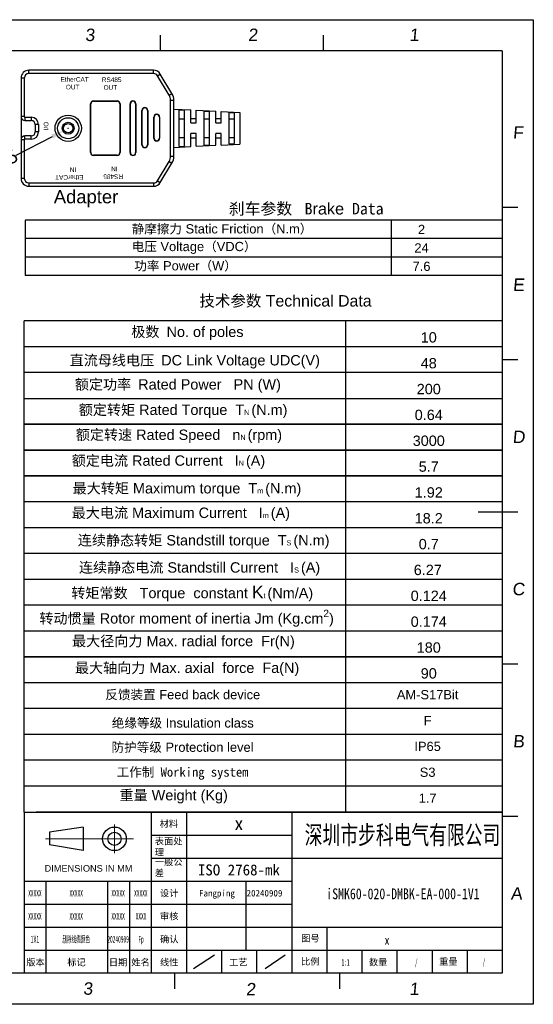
# Model space of a CAD drawing. Header units: millimetres. Extents: x 2798 to 3316, y 1544 to 1917.
# Tile 20 of 20: x 3121 to 3316, y 1544 to 1917. Entities that reach past the tile are written whole.
import ezdxf
from ezdxf.enums import TextEntityAlignment as Align

# ---------------------------------------------------------------- set-up
doc = ezdxf.new("R2010")
doc.units = ezdxf.units.MM
doc.linetypes.add('CENTER', pattern=[0.6, 0.375, -0.075, 0.075, -0.075])
for name, color, linetype in [('01_SOLID', 7, 'Continuous'), ('dimensoin', 7, 'Continuous'), ('RAHMEN025', 7, 'Continuous'), ('图框', 5, 'Continuous'), ('实线', 2, 'Continuous'), ('标注', 4, 'Continuous')]:
    doc.layers.add(name, color=color, linetype=linetype)
doc.layers.add('CENTER', color=1, linetype='CENTER', lineweight=5)
doc.styles.get("Standard").update_dxf_attribs({"font": 'arial_0.ttf'})
doc.styles.add('style1', font='SimSun.ttf', dxfattribs={"height": 5})
doc.dimstyles.get("Standard").update_dxf_attribs({"dimtxt": 5, "dimasz": 5, "dimexe": 0.18, "dimexo": 0.0625, "dimgap": 0.09, "dimtad": 0, "dimdec": 1, "dimzin": 0, "dimdsep": 46, "dimtxsty": 'Standard', "dimblk2": 'NONE', "dimcen": 0.09, "dimadec": 0, "dimazin": 0, "dimtfac": 1, "dimtdec": 1, "dimtofl": 0, "dimtmove": 0, "dimatfit": 3, "dimfxl": 1, "dimtolj": 1, "dimtzin": 0, "dimarcsym": 0})

# ---------------------------------------------------------------- blocks, each defined once
blk = doc.blocks.new('biaozhuntukuang-08')
for p, q in [((3369.68, -4.99), (3369.68, -41.7)), ((3377.68, -4.99), (3377.68, -41.7)), ((3369.68, -10.24), (3401.68, -10.24)), ((3369.68, -15.48), (3401.68, -15.48)), ((3340.68, -20.73), (3345.68, -20.73)), ((3345.68, -20.73), (3345.68, -41.7)), ((3345.68, -20.73), (3401.68, -20.73)), ((3359.68, -20.73), (3359.68, -41.7)), ((3364.68, -20.73), (3364.68, -41.7)), ((3391.21, -20.73), (3391.21, -36.46)), ((3340.68, -25.97), (3345.68, -25.97)), ((3345.68, -25.97), (3401.68, -25.97)), ((3340.68, -31.21), (3401.68, -31.21)), ((3409.68, -31.21), (3409.68, -41.7)), ((3385.68, -36.46), (3385.68, -41.7)), ((3393.68, -36.46), (3393.68, -41.7)), ((3417.68, -36.46), (3417.68, -41.7)), ((3425.68, -36.46), (3425.68, -41.7)), ((3433.68, -36.46), (3433.68, -41.7)), ((3441.68, -36.46), (3441.68, -41.7))]:
    blk.add_line(p, q)
at = {"layer": 'CENTER'}
for p, q in [((3361.29, -7.84), (3361.29, -14.36)), ((3365.63, -11.1), (3345.56, -11.1))]:
    blk.add_line(p, q, dxfattribs=at)
at = {"layer": '图框'}
for p, q in [((3449.68, 168.32), (3152.68, 168.32)), ((3449.68, 168.32), (3449.68, -41.7)), ((3340.68, -4.99), (3340.68, -41.7)), ((3340.68, -4.99), (3449.68, -4.99)), ((3401.68, -4.99), (3401.68, -41.7)), ((3401.68, -15.48), (3449.68, -15.48)), ((3401.68, -31.21), (3449.68, -31.21)), ((3340.68, -36.46), (3345.68, -36.46)), ((3345.68, -36.46), (3401.68, -36.46)), ((3401.68, -36.46), (3449.68, -36.46)), ((3449.68, -41.7), (3152.68, -41.7))]:
    blk.add_line(p, q, dxfattribs=at)
at = {"layer": '实线'}
for p, q in [((3354.14, -8.41), (3346.51, -9.6)), ((3354.14, -8.41), (3354.14, -13.79)), ((3346.51, -9.6), (3346.51, -12.47)), ((3354.14, -13.79), (3346.51, -12.47))]:
    blk.add_line(p, q, dxfattribs=at)
for radius in [2.69, 1.5]:
    blk.add_circle((3361.29, -11.1), radius, dxfattribs=at)
at = {"layer": '标注', "color": 1}
for p, q in [((3145.61, 175.39), (3456.75, 175.39)), ((3456.75, 175.39), (3456.75, -48.77)), ((3371.72, 171.86), (3371.72, 168.32)), ((3408.85, 171.86), (3408.85, 168.32)), ((3453.22, 132.61), (3449.68, 132.61)), ((3453.22, 97.96), (3449.68, 97.96)), ((3453.22, 63.31), (3444.2, 63.31)), ((3453.22, 28.66), (3449.68, 28.66)), ((3453.22, -5.99), (3449.68, -5.99)), ((3374.96, -41.7), (3374.96, -45.24)), ((3412.55, -41.7), (3412.55, -45.24)), ((3456.75, -48.77), (3145.61, -48.77))]:
    blk.add_line(p, q, dxfattribs=at)
at = {"layer": '标注'}
for p, q in [((3379.28, -40.65), (3384.08, -37.51)), ((3395.66, -40.65), (3400.17, -37.51))]:
    blk.add_line(p, q, dxfattribs=at)
at = {"layer": 'RAHMEN025', "style": 'style1'}
blk.add_text('材料', height=1.5, dxfattribs=at).set_placement((3371.59, -8.44))
at = {"layer": 'RAHMEN025', "char_height": 1.5, "attachment_point": 1, "style": 'style1'}
for s, insert, width in [('表面处理{\\fArial|b0|i0|c0|p34;}', (3370.49, -10.88), 6.2824), ('一般公差', (3370.49, -15.64), 6.2824), ('{\\fArial|b0|i0|c0|p32;DIMENSIONS IN MM}', (3345.36, -17.07), 20.7228)]:
    blk.add_mtext(s, dxfattribs=dict(at, insert=insert, width=width))
at = {"layer": 'RAHMEN025', "style": 'style1', "flags": 4}
for tag, p in [('设计', (3373.77, -23.48)), ('设计人', (3384.66, -23.48)), ('设计日期', (3395.48, -23.48)), ('审核', (3373.77, -28.72)), ('审核人', (3384.66, -28.72)), ('审核日期', (3395.48, -28.72)), ('确认', (3373.77, -33.96)), ('确认人', (3384.66, -33.96)), ('确认日期', (3395.48, -33.96)), ('图号', (3405.93, -33.78)), ('比例', (3405.93, -39.03)), ('重量', (3437.39, -39.06)), ('版本', (3343.3, -39.21)), ('标记', (3352.64, -39.21)), ('日期', (3362.11, -39.21)), ('姓名', (3367.25, -39.21)), ('线性', (3373.77, -39.21)), ('工艺', (3389.51, -39.21)), ('数量', (3421.38, -39.21))]:
    blk.add_attdef(tag, text='', height=1.5, dxfattribs=at).set_placement(p, align=Align.MIDDLE_CENTER)
at = {"layer": 'RAHMEN025', "color": 5, "style": 'style1', "width": 0.8, "flags": 4}
blk.add_attdef('PARTNUMBER', text='', height=2.12, dxfattribs=at).set_placement((3423.42, -34.16), align=Align.MIDDLE_CENTER)
at = {"layer": '图框', "style": 'style1', "width": 0.5, "flags": 4}
for tag, p in [('MATERIAL', (3389.65, -7.62)), ('SURFACE', (3389.65, -12.97)), ('GENERAL-TOLERANCE', (3389.65, -18.18)), ('VERSION3', (3343.16, -23.48)), ('MARK3', (3352.56, -23.48)), ('DATE3', (3362.12, -23.48)), ('NAME3', (3367.31, -23.48)), ('VERSION2', (3343.16, -28.72)), ('MARK2', (3352.56, -28.72)), ('DATE2', (3362.12, -28.72)), ('NAME2', (3367.35, -28.72)), ('VERSION1', (3343.16, -33.96)), ('MARK1', (3352.56, -33.96)), ('DATE1', (3362.12, -33.96)), ('NAME1', (3367.35, -33.96)), ('SCALE', (3413.95, -39.21)), ('QUANTITY', (3430.07, -39.21)), ('WEIGHT', (3445.5, -39.08))]:
    blk.add_attdef(tag, text='', height=1.5, dxfattribs=at).set_placement(p, align=Align.MIDDLE_CENTER)
at = {"layer": '图框', "style": 'style1'}
for tag, width, p in [('深圳步进科技有限公司', 0.6, (3426.93, -10.11)), ('PARTNAME', 0.8, (3427.04, -23.57))]:
    blk.add_attdef(tag, text='', height=4.24, dxfattribs=dict(at, width=width)).set_placement(p, align=Align.MIDDLE)
at = {"layer": '标注', "color": 1, "oblique": 5}
for s, p in [('3', (3354.6, 170.53)), ('2', (3391.73, 170.53)), ('1', (3428.5, 170.53)), ('F', (3452.06, 148.3)), ('E', (3452.06, 113.65)), ('D', (3451.99, 79)), ('C', (3451.93, 44.35)), ('B', (3452.09, 9.7)), ('A', (3451.58, -24.95)), ('3', (3354.13, -46.59)), ('2', (3391.25, -46.74)), ('1', (3428.5, -46.68))]:
    blk.add_text(s, height=2.83, dxfattribs=at).set_placement(p)
blk = doc.blocks.new('*D485')
at = {"color": 0, "lineweight": -2}
for p, q in [((3037.44, 1620.7), (3037.62, 1620.7)), ((3037.53, 1620.61), (3037.53, 1620.79)), ((3017.74, 1610.53), (3031.53, 1617.62))]:
    blk.add_line(p, q, dxfattribs=at)
at = {"color": 0}
blk.add_solid([(3031.91, 1616.88), (3031.15, 1618.36), (3035.98, 1619.9)], dxfattribs=at)
at = {"layer": 'Defpoints', "color": 0}
for p in [(3039.09, 1621.5), (3035.98, 1619.9)]:
    blk.add_point(p, dxfattribs=at)
at = {"color": 0, "insert": (3011.18, 1607.15), "char_height": 5, "attachment_point": 5, "rotation": 27.2145}
blk.add_mtext('\\A1;∅3.5', dxfattribs=at)
blk = doc.blocks.new('_None')

msp = doc.modelspace()

# ---------------------------------------------------------------- linework, layer by layer
at = {"color": 7, "linetype": 'Continuous'}
for p, q in [((3124.98, 1896.99), (3124.98, 1898.24)), ((3172.28, 1898.24), (3124.98, 1898.24)), ((3172.28, 1896.99), (3124.98, 1896.99)), ((3172.28, 1896.99), (3172.28, 1898.24)), ((3173.78, 1896.15), (3174.85, 1896.79)), ((3179.26, 1889.43), (3174.85, 1896.79)), ((3121.98, 1895.24), (3121.98, 1857.24)), ((3123.23, 1895.24), (3121.98, 1895.24)), ((3123.23, 1895.24), (3123.23, 1880.64)), ((3178.19, 1888.79), (3173.78, 1896.15)), ((3178.19, 1888.79), (3179.26, 1889.43)), ((3148.38, 1866.99), (3148.38, 1885.49)), ((3148.38, 1885.49), (3148.48, 1885.49)), ((3148.48, 1866.99), (3148.48, 1885.49)), ((3149.48, 1886.59), (3149.48, 1886.49)), ((3149.48, 1886.59), (3158.48, 1886.59)), ((3149.48, 1886.49), (3158.48, 1886.49)), ((3158.48, 1886.59), (3158.48, 1886.49)), ((3159.48, 1885.49), (3159.48, 1866.99)), ((3159.58, 1885.49), (3159.48, 1885.49)), ((3159.58, 1885.49), (3159.58, 1866.99)), ((3163.38, 1866.99), (3163.38, 1885.49)), ((3163.38, 1885.49), (3163.48, 1885.49)), ((3163.48, 1866.99), (3163.48, 1885.49)), ((3165.48, 1885.49), (3165.48, 1866.99)), ((3165.58, 1885.49), (3165.48, 1885.49)), ((3165.58, 1885.49), (3165.58, 1866.99)), ((3178.73, 1865.63), (3178.73, 1886.86)), ((3178.73, 1886.86), (3179.98, 1886.86)), ((3179.98, 1865.63), (3179.98, 1886.86)), ((3167.88, 1869.99), (3167.88, 1882.99)), ((3167.88, 1882.99), (3167.98, 1882.99)), ((3167.98, 1869.99), (3167.98, 1882.99)), ((3169.98, 1882.99), (3169.98, 1869.99)), ((3170.08, 1882.99), (3169.98, 1882.99)), ((3170.08, 1882.99), (3170.08, 1869.99)), ((3179.98, 1883.49), (3186.48, 1883.17)), ((3181.98, 1869.38), (3181.98, 1883.11)), ((3183.98, 1883.01), (3181.98, 1883.11)), ((3183.98, 1869.48), (3183.98, 1883.01)), ((3186.48, 1878.24), (3186.48, 1883.17)), ((3188.48, 1878.24), (3188.48, 1883.07)), ((3188.48, 1883.07), (3195.98, 1882.69)), ((3191.48, 1869.88), (3191.48, 1882.61)), ((3193.48, 1882.51), (3191.48, 1882.61)), ((3193.48, 1869.98), (3193.48, 1882.51)), ((3195.98, 1878.24), (3195.98, 1882.69)), ((3197.98, 1882.59), (3204.98, 1882.24)), ((3197.98, 1878.24), (3197.98, 1882.59)), ((3200.98, 1870.38), (3200.98, 1882.11)), ((3202.98, 1882.01), (3200.98, 1882.11)), ((3202.98, 1870.48), (3202.98, 1882.01)), ((3204.98, 1882.24), (3204.98, 1870.24)), ((3123.23, 1880.64), (3121.98, 1880.64)), ((3123.48, 1880.39), (3123.48, 1879.14)), ((3123.48, 1880.39), (3125.88, 1880.39)), ((3123.48, 1879.14), (3125.88, 1879.14)), ((3125.88, 1880.39), (3125.88, 1879.14)), ((3172.38, 1872.49), (3172.38, 1880.49)), ((3172.38, 1880.49), (3172.48, 1880.49)), ((3172.48, 1872.49), (3172.48, 1880.49)), ((3174.48, 1880.49), (3174.48, 1872.49)), ((3174.58, 1880.49), (3174.48, 1880.49)), ((3174.58, 1880.49), (3174.58, 1872.49)), ((3181.98, 1879.79), (3183.98, 1879.79)), ((3186.48, 1879.89), (3188.48, 1879.89)), ((3186.48, 1878.24), (3188.48, 1878.24)), ((3191.48, 1879.79), (3193.48, 1879.79)), ((3195.98, 1879.89), (3197.98, 1879.89)), ((3195.98, 1878.24), (3197.98, 1878.24)), ((3200.98, 1879.79), (3202.98, 1879.79)), ((3127.38, 1877.64), (3127.38, 1874.84)), ((3128.63, 1877.64), (3127.38, 1877.64)), ((3128.63, 1874.84), (3127.38, 1874.84)), ((3128.63, 1877.64), (3128.63, 1874.84)), ((3186.48, 1869.32), (3186.48, 1874.24)), ((3188.48, 1874.24), (3186.48, 1874.24)), ((3188.48, 1869.42), (3188.48, 1874.24)), ((3195.98, 1869.79), (3195.98, 1874.24)), ((3197.98, 1874.24), (3195.98, 1874.24)), ((3197.98, 1869.89), (3197.98, 1874.24)), ((3123.23, 1871.84), (3121.98, 1871.84)), ((3123.23, 1871.84), (3123.23, 1857.24)), ((3123.48, 1872.09), (3123.48, 1873.34)), ((3125.88, 1873.34), (3123.48, 1873.34)), ((3125.88, 1872.09), (3123.48, 1872.09)), ((3125.88, 1872.09), (3125.88, 1873.34)), ((3172.38, 1872.49), (3172.48, 1872.49)), ((3174.58, 1872.49), (3174.48, 1872.49)), ((3181.98, 1872.7), (3183.98, 1872.7)), ((3186.48, 1872.59), (3188.48, 1872.59)), ((3191.48, 1872.7), (3193.48, 1872.7)), ((3195.98, 1872.59), (3197.98, 1872.59)), ((3200.98, 1872.7), (3202.98, 1872.7)), ((3200.98, 1870.38), (3202.98, 1870.48)), ((3148.38, 1866.99), (3148.48, 1866.99)), ((3159.58, 1866.99), (3159.48, 1866.99)), ((3163.38, 1866.99), (3163.48, 1866.99)), ((3165.58, 1866.99), (3165.48, 1866.99)), ((3167.88, 1869.99), (3167.98, 1869.99)), ((3170.08, 1869.99), (3169.98, 1869.99)), ((3179.98, 1868.99), (3186.48, 1869.32)), ((3181.98, 1869.38), (3183.98, 1869.48)), ((3188.48, 1869.42), (3195.98, 1869.79)), ((3191.48, 1869.88), (3193.48, 1869.98)), ((3197.98, 1869.89), (3204.98, 1870.24)), ((3149.48, 1865.89), (3149.48, 1865.99)), ((3158.48, 1865.99), (3149.48, 1865.99)), ((3158.48, 1865.89), (3149.48, 1865.89)), ((3158.48, 1865.89), (3158.48, 1865.99)), ((3173.78, 1856.34), (3178.19, 1863.7)), ((3174.85, 1855.7), (3179.26, 1863.06)), ((3178.19, 1863.7), (3179.26, 1863.06)), ((3178.73, 1865.63), (3179.98, 1865.63)), ((3123.23, 1857.24), (3121.98, 1857.24)), ((3124.98, 1855.49), (3124.98, 1854.24)), ((3124.98, 1855.49), (3172.28, 1855.49)), ((3172.28, 1855.49), (3172.28, 1854.24)), ((3173.78, 1856.34), (3174.85, 1855.7)), ((3124.98, 1854.24), (3172.28, 1854.24))]:
    msp.add_line(p, q, dxfattribs=at)
at = {"color": 1}
for p, q in [((3123.5, 1841.38), (3123.5, 1820.38)), ((3123.13, 1617), (3123.13, 1803.2)), ((3123.13, 1773.8), (3123.13, 1803.2))]:
    msp.add_line(p, q, dxfattribs=at)
at = {"color": 7, "linetype": 'Continuous'}
for radius in [5, 4, 2.25, 1.75]:
    msp.add_circle((3139.88, 1876.24), radius, dxfattribs=at)
for centre, radius, start, end in [((3124.98, 1895.24), 3, 90, 180), ((3124.98, 1895.24), 1.75, 90, 180), ((3172.28, 1895.24), 3, 30.9638, 90), ((3172.28, 1895.24), 1.75, 30.9638, 90), ((3174.98, 1886.86), 5, 0, 30.9638), ((3149.48, 1885.49), 1.1, 90, 180), ((3149.48, 1885.49), 1, 90, 180), ((3158.48, 1885.49), 1.1, 0, 90), ((3158.48, 1885.49), 1, 0, 90), ((3164.48, 1885.49), 1.1, 0, 180), ((3164.48, 1885.49), 1, 0, 180), ((3174.98, 1886.86), 3.75, 0, 30.9638), ((3168.98, 1882.99), 1.1, 0, 180), ((3168.98, 1882.99), 1, 0, 180), ((3173.48, 1880.49), 1.1, 0, 180), ((3123.48, 1880.64), 1.5, 180, 270), ((3123.48, 1880.64), 0.25, 180, 270), ((3125.88, 1877.64), 2.75, 0, 90), ((3125.88, 1877.64), 1.5, 0, 90), ((3173.48, 1880.49), 1, 0, 180), ((3125.88, 1874.84), 2.75, 270, 0), ((3125.88, 1874.84), 1.5, 270, 0), ((3123.48, 1871.84), 1.5, 90, 180), ((3123.48, 1871.84), 0.25, 90, 180), ((3173.48, 1872.49), 1.1, 180, 0), ((3173.48, 1872.49), 1, 180, 0), ((3149.48, 1866.99), 1.1, 180, 270), ((3149.48, 1866.99), 1, 180, 270), ((3158.48, 1866.99), 1.1, 270, 0), ((3158.48, 1866.99), 1, 270, 0), ((3164.48, 1866.99), 1.1, 180, 0), ((3164.48, 1866.99), 1, 180, 0), ((3168.98, 1869.99), 1.1, 180, 0), ((3168.98, 1869.99), 1, 180, 0), ((3174.98, 1865.63), 3.75, 329.0362, 0), ((3174.98, 1865.63), 5, 329.0362, 0), ((3124.98, 1857.24), 3, 180, 270), ((3124.98, 1857.24), 1.75, 180, 270), ((3172.28, 1857.24), 1.75, 270, 329.0362), ((3172.28, 1857.24), 3, 270, 329.0362)]:
    msp.add_arc(centre, radius, start, end, dxfattribs=at)
at = {"layer": '01_SOLID', "color": 3}
msp.add_line((3245.28, 1617), (3245.28, 1803.2), dxfattribs=at)
at = {"layer": '01_SOLID', "color": 2}
for p, q in [((3123.13, 1773.8), (3304.65, 1773.8)), ((3123.13, 1764), (3304.65, 1764)), ((3123.13, 1754.2), (3304.65, 1754.2)), ((3123.13, 1744.4), (3304.65, 1744.4))]:
    msp.add_line(p, q, dxfattribs=at)
at = {"layer": 'dimensoin', "color": 2, "lineweight": 25}
for p, q in [((3304.65, 1841.38), (3123.5, 1841.38)), ((3262.62, 1834.38), (3262.62, 1841.38)), ((3304.65, 1834.38), (3123.5, 1834.38)), ((3262.62, 1827.38), (3262.62, 1834.38)), ((3304.65, 1827.38), (3123.5, 1827.38)), ((3304.65, 1827.38), (3178.62, 1827.38)), ((3262.62, 1820.38), (3262.62, 1827.38)), ((3304.65, 1820.38), (3123.5, 1820.38)), ((3304.65, 1820.38), (3178.62, 1820.38)), ((3304.65, 1820.38), (3178.62, 1820.38)), ((3304.65, 1820.38), (3178.62, 1820.38)), ((3304.65, 1803.2), (3123.13, 1803.2)), ((3304.65, 1793.4), (3123.13, 1793.4)), ((3304.65, 1783.6), (3123.13, 1783.6)), ((3304.65, 1764), (3123.13, 1764)), ((3304.65, 1764), (3123.13, 1764)), ((3304.65, 1764), (3123.13, 1764)), ((3304.65, 1764), (3123.13, 1764)), ((3304.65, 1764), (3123.13, 1764)), ((3304.65, 1764), (3123.13, 1764)), ((3304.65, 1764), (3123.13, 1764)), ((3304.65, 1754.2), (3123.13, 1754.2)), ((3304.65, 1754.2), (3123.13, 1754.2)), ((3304.65, 1754.2), (3123.13, 1754.2)), ((3304.65, 1754.2), (3123.13, 1754.2)), ((3304.65, 1744.4), (3123.13, 1744.4)), ((3304.65, 1744.4), (3123.13, 1744.4)), ((3304.65, 1734.6), (3123.13, 1734.6)), ((3304.65, 1724.8), (3123.13, 1724.8)), ((3304.65, 1715), (3123.13, 1715)), ((3304.65, 1705.2), (3123.13, 1705.2)), ((3304.65, 1705.2), (3123.13, 1705.2)), ((3304.65, 1695.4), (3123.13, 1695.4)), ((3304.65, 1685.6), (3123.13, 1685.6)), ((3304.65, 1675.8), (3123.13, 1675.8)), ((3304.65, 1675.8), (3123.13, 1675.8)), ((3304.65, 1675.8), (3123.13, 1675.8)), ((3123.13, 1675.8), (3304.65, 1675.8)), ((3123.13, 1675.8), (3304.65, 1675.8)), ((3304.65, 1675.8), (3123.13, 1675.8)), ((3304.65, 1666), (3123.13, 1666)), ((3304.65, 1666), (3123.13, 1666)), ((3304.65, 1656.2), (3123.13, 1656.2)), ((3304.65, 1656.2), (3123.13, 1656.2)), ((3304.65, 1656.2), (3123.13, 1656.2)), ((3304.65, 1656.2), (3123.13, 1656.2)), ((3304.65, 1656.2), (3123.13, 1656.2)), ((3304.65, 1656.2), (3123.13, 1656.2)), ((3304.65, 1656.2), (3123.13, 1656.2)), ((3304.65, 1656.2), (3123.13, 1656.2)), ((3304.65, 1646.4), (3123.13, 1646.4)), ((3304.65, 1636.6), (3123.13, 1636.6)), ((3304.65, 1636.6), (3123.13, 1636.6)), ((3304.65, 1636.6), (3123.13, 1636.6)), ((3304.65, 1636.6), (3123.13, 1636.6)), ((3304.65, 1636.6), (3123.13, 1636.6)), ((3304.65, 1636.6), (3123.13, 1636.6)), ((3304.65, 1636.6), (3123.13, 1636.6)), ((3304.65, 1636.6), (3123.13, 1636.6)), ((3304.65, 1626.8), (3123.13, 1626.8)), ((3304.65, 1617), (3127.68, 1617))]:
    msp.add_line(p, q, dxfattribs=at)

# ---------------------------------------------------------------- block references
at = {"layer": '标注'}
ref = msp.add_blockref('biaozhuntukuang-08', (-2440.34, 1625.31), dxfattribs=dict(at, xscale=1.665369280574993, yscale=1.665369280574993, zscale=1.665369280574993))
ref.add_attrib('PARTNAME', 'iSMK60-020-DMBK-EA-000-1V1', dxfattribs={"layer": '图框', "height": 4.112, "style": 'style1', "width": 0.8}).set_placement((3266.95, 1586.07), align=Align.MIDDLE)
ref.add_attrib('比例', '比例', dxfattribs={"layer": 'RAHMEN025', "height": 2.498, "style": 'style1'}).set_placement((3231.79, 1560.32), align=Align.MIDDLE_CENTER)
ref.add_attrib('图号', '图号', dxfattribs={"layer": 'RAHMEN025', "height": 2.498, "style": 'style1'}).set_placement((3231.79, 1569.06), align=Align.MIDDLE_CENTER)
ref.add_attrib('VERSION1', '1V1', dxfattribs={"layer": '图框', "height": 2.665, "style": 'style1', "width": 0.5}).set_placement((3127.26, 1568.75), align=Align.MIDDLE_CENTER)
ref.add_attrib('版本', '版本', dxfattribs={"layer": 'RAHMEN025', "height": 2.498, "style": 'style1'}).set_placement((3127.48, 1560.02), align=Align.MIDDLE_CENTER)
ref.add_attrib('NAME1', 'Fp', dxfattribs={"layer": '图框', "height": 2.498, "style": 'style1', "width": 0.5}).set_placement((3167.54, 1568.75), align=Align.MIDDLE_CENTER)
ref.add_attrib('DATE1', '20240909', dxfattribs={"layer": '图框', "height": 2.498, "style": 'style1', "width": 0.5}).set_placement((3158.83, 1568.75), align=Align.MIDDLE_CENTER)
ref.add_attrib('日期', '日期', dxfattribs={"layer": 'RAHMEN025', "height": 2.498, "style": 'style1'}).set_placement((3158.81, 1560.02), align=Align.MIDDLE_CENTER)
ref.add_attrib('确认', '确认', dxfattribs={"layer": 'RAHMEN025', "height": 2.498, "style": 'style1'}).set_placement((3178.23, 1568.75), align=Align.MIDDLE_CENTER)
ref.add_attrib('PARTNUMBER', 'x', dxfattribs={"layer": 'RAHMEN025', "color": 5, "height": 3.53, "style": 'style1', "width": 0.8}).set_placement((3260.91, 1568.42), align=Align.MIDDLE_CENTER)
ref.add_attrib('数量', '数量', dxfattribs={"layer": 'RAHMEN025', "height": 2.498, "style": 'style1'}).set_placement((3257.52, 1560.02), align=Align.MIDDLE_CENTER)
ref.add_attrib('QUANTITY', '/', dxfattribs={"layer": '图框', "height": 2.5, "style": 'style1', "width": 0.5}).set_placement((3271.99, 1560.02), align=Align.MIDDLE_CENTER)
ref.add_attrib('深圳步进科技有限公司', '深圳市步科电气有限公司', dxfattribs={"layer": '图框', "height": 7.0659, "style": 'style1', "width": 0.7}).set_placement((3266.77, 1608.48), align=Align.MIDDLE)
ref.add_attrib('MARK1', '删除线缆颜色', dxfattribs={"layer": '图框', "height": 2.498, "style": 'style1', "width": 0.5}).set_placement((3142.92, 1568.75), align=Align.MIDDLE_CENTER)
ref.add_attrib('标记', '标记', dxfattribs={"layer": 'RAHMEN025', "height": 2.498, "style": 'style1'}).set_placement((3143.04, 1560.02), align=Align.MIDDLE_CENTER)
ref.add_attrib('姓名', '姓名', dxfattribs={"layer": 'RAHMEN025', "height": 2.498, "style": 'style1'}).set_placement((3167.37, 1560.02), align=Align.MIDDLE_CENTER)
ref.add_attrib('审核', '审核', dxfattribs={"layer": 'RAHMEN025', "height": 2.498, "style": 'style1'}).set_placement((3178.23, 1577.48), align=Align.MIDDLE_CENTER)
ref.add_attrib('设计', '设计', dxfattribs={"layer": 'RAHMEN025', "height": 2.498, "style": 'style1'}).set_placement((3178.23, 1586.22), align=Align.MIDDLE_CENTER)
ref.add_attrib('VERSION2', 'XXXXX', dxfattribs={"layer": '图框', "height": 2.498, "style": 'style1', "width": 0.5}).set_placement((3127.26, 1577.48), align=Align.MIDDLE_CENTER)
ref.add_attrib('NAME2', 'XXXX', dxfattribs={"layer": '图框', "height": 2.498, "style": 'style1', "width": 0.5}).set_placement((3167.54, 1577.48), align=Align.MIDDLE_CENTER)
ref.add_attrib('DATE2', 'XXXXX', dxfattribs={"layer": '图框', "height": 2.498, "style": 'style1', "width": 0.5}).set_placement((3158.83, 1577.48), align=Align.MIDDLE_CENTER)
ref.add_attrib('MARK2', 'XXXXX', dxfattribs={"layer": '图框', "height": 2.498, "style": 'style1', "width": 0.5}).set_placement((3142.92, 1577.48), align=Align.MIDDLE_CENTER)
ref.add_attrib('VERSION3', 'XXXXX', dxfattribs={"layer": '图框', "height": 2.498, "style": 'style1', "width": 0.5}).set_placement((3127.26, 1586.22), align=Align.MIDDLE_CENTER)
ref.add_attrib('NAME3', 'XXXXX', dxfattribs={"layer": '图框', "height": 2.498, "style": 'style1', "width": 0.5}).set_placement((3167.47, 1586.22), align=Align.MIDDLE_CENTER)
ref.add_attrib('DATE3', 'XXXXX', dxfattribs={"layer": '图框', "height": 2.498, "style": 'style1', "width": 0.5}).set_placement((3158.83, 1586.22), align=Align.MIDDLE_CENTER)
ref.add_attrib('MARK3', 'XXXXX', dxfattribs={"layer": '图框', "height": 2.498, "style": 'style1', "width": 0.5}).set_placement((3142.92, 1586.22), align=Align.MIDDLE_CENTER)
ref.add_attrib('MATERIAL', 'x', dxfattribs={"layer": '图框', "height": 5, "style": 'style1'}).set_placement((3204.68, 1612.63), align=Align.MIDDLE_CENTER)
ref.add_attrib('GENERAL-TOLERANCE', 'ISO 2768-mk', dxfattribs={"layer": '图框', "height": 4.1634, "style": 'style1'}).set_placement((3204.68, 1595.04), align=Align.MIDDLE_CENTER)
ref.add_attrib('工艺', '工艺', dxfattribs={"layer": 'RAHMEN025', "height": 2.498, "style": 'style1'}).set_placement((3204.45, 1560.02), align=Align.MIDDLE_CENTER)
ref.add_attrib('SCALE', '1:1', dxfattribs={"layer": '图框', "height": 2.498, "style": 'style1', "width": 0.5}).set_placement((3245.15, 1560.02), align=Align.MIDDLE_CENTER)
ref.add_attrib('重量', '重量', dxfattribs={"layer": 'RAHMEN025', "height": 2.498, "style": 'style1'}).set_placement((3284.18, 1560.27), align=Align.MIDDLE_CENTER)
ref.add_attrib('WEIGHT', '/', dxfattribs={"layer": '图框', "height": 2.5, "style": 'style1', "width": 0.5}).set_placement((3297.69, 1560.23), align=Align.MIDDLE_CENTER)
ref.add_attrib('设计人', 'Fangping', dxfattribs={"layer": 'RAHMEN025', "height": 2.498, "style": 'style1'}).set_placement((3196.36, 1586.22), align=Align.MIDDLE_CENTER)
ref.add_attrib('设计日期', '20240909', dxfattribs={"layer": 'RAHMEN025', "height": 2.498, "style": 'style1'}).set_placement((3214.39, 1586.22), align=Align.MIDDLE_CENTER)
ref.add_attrib('线性', '线性', dxfattribs={"layer": 'RAHMEN025', "height": 2.498, "style": 'style1'}).set_placement((3178.23, 1560.02), align=Align.MIDDLE_CENTER)

# ---------------------------------------------------------------- texts
at = {"color": 7, "linetype": 'Continuous', "char_height": 1.75, "width": 14.0182, "attachment_point": 1}
for s, insert in [('EtherCAT\\P   OUT', (3136.96, 1895.65)), ('RS485\\P OUT', (3152.64, 1895.51))]:
    msp.add_mtext(s, dxfattribs=dict(at, insert=insert))
at = {"color": 7, "linetype": 'Continuous', "char_height": 1.75, "attachment_point": 1}
for s, insert, width, rotation in [('I/O', (3130.61, 1875.45), 9.7223, 90), ('EtherCAT\\P    IN', (3145.67, 1856.71), 14.0182, 180), ('RS485\\P   IN', (3160.7, 1856.98), 14.0182, 180)]:
    msp.add_mtext(s, dxfattribs=dict(at, insert=insert, width=width, rotation=rotation))
at = {"lineweight": 0, "insert": (3134.43, 1852.78), "char_height": 5, "attachment_point": 1}
msp.add_mtext('Adapter', dxfattribs=at)
at = {"layer": '01_SOLID', "color": 3, "attachment_point": 5}
for s, insert, char_height, width in [(' 刹车参数 {\\fSimSun|b1|i0|c134|p2; B}rake{\\fSimSun|b1|i0|c134|p2; Data}', (3229.37, 1845.5), 4.41, 101.43), ('静摩擦力 Static Friction（N.m）', (3198.28, 1837.88), 3.5, 80.5), ('2', (3274, 1837.88), 3.5, 80.5), ('电压 Voltage（VDC）', (3187.68, 1830.88), 3.5, 80.5), ('24', (3274, 1830.88), 3.5, 80.5), ('功率 Power（W）', (3184.44, 1823.88), 3.5, 80.5), ('7.6', (3274, 1823.88), 3.5, 80.5), ('{\\fSimSun|b0|i0|c134|p2;极数 }No. of poles', (3185.14, 1798.47), 3.92, 195.7861), ('10', (3276.74, 1796.94), 3.92, 195.7861), ('{\\fSimSun|b0|i0|c134|p2;直流母线电压 }DC Link Voltage UDC(V)', (3187.94, 1787.69), 3.92, 276.8522), ('48', (3276.74, 1787.14), 3.92, 195.7861), ('{\\fSimSun|b0|i0|c134|p2;额定功率 }Rated Power   PN (W)', (3181.51, 1778.54), 3.92, 195.7861), ('200', (3276.74, 1777.34), 3.92, 195.7861), ('额定转矩 Rated Torque  T{\\H0.5x;N }(N.m)', (3183.5, 1768.9), 3.92, 195.7861), ('0.64', (3276.74, 1767.54), 3.92, 195.7861), ('额定转速 Rated Speed   n{\\H0.5x;N }(rpm)', (3181.91, 1759.45), 3.92, 195.7861), ('3000', (3276.74, 1757.74), 3.92, 195.7861), ('额定电流 Rated Current   I{\\H0.5x;N }(A)', (3177.94, 1749.65), 3.92, 195.7861), ('5.7', (3276.74, 1747.94), 3.92, 195.7861), ('最大转矩 Maximum torque  T{\\H0.5x;m }(N.m)', (3184.96, 1739.15), 3.92, 195.7861), ('1.92', (3276.74, 1738.14), 3.92, 195.7861), ('最大电流 Maximum Current   I{\\H0.5x;m }(A)', (3182.66, 1729.87), 3.92, 195.7861), ('18.2', (3276.74, 1728.34), 3.92, 195.7861), ('连续静态转矩 Standstill torque  T{\\H0.5002x;S \\H1.999x;(N.m)}', (3191.3, 1719.44), 3.92, 195.7861), ('0.7', (3276.74, 1718.54), 3.92, 195.7861), ('连续静态电流 Standstill Current   I{\\H0.5002x;S\\H0.9996x; }(A)', (3189.74, 1709.14), 3.92, 195.7861), ('6.27', (3276.37, 1708.76), 3.92, 195.7861), ('转矩常数   Torque  constant {\\H1.2x;K\\H0.4167x;t \\H2x;(Nm/A)}', (3186.96, 1699.83), 3.92, 195.7861), ('0.124', (3276.74, 1698.94), 3.92, 195.7861), ('\\A1;转动惯量 Rotor moment of inertia Jm (Kg.cm{\\H0.7x;\\S2^  ;\\H1.429x;)}', (3184.83, 1690.4), 3.92, 195.7861), ('0.174', (3276.74, 1689.14), 3.92, 195.7861), ('最大径向力 Max. radial force  Fr(N)', (3183.62, 1681.23), 3.92, 195.7861), ('180', (3276.74, 1679.34), 3.92, 195.7861), ('最大轴向力 Max. axial  force  Fa(N)', (3185.01, 1671.07), 3.92, 195.7861), ('90', (3276.74, 1669.54), 3.92, 195.7861), ('反馈装置 Feed back device', (3183.38, 1661.3), 3.5, 80.5), ('AM-S17Bit', (3276.31, 1661.46), 3.5, 80.5), ('F', (3276.31, 1651.66), 3.5, 80.5), ('绝缘等级 Insulation class', (3183.38, 1650.56), 3.5, 80.5), ('防护等级 Protection level', (3183.29, 1641.37), 3.5, 80.5), ('IP65', (3276.31, 1641.86), 3.5, 80.5), ('{\\f宋体|b0|i0|c134|p2;工作制 \\fSimSun|b0|i0|c134|p2;Working system}', (3183.29, 1631.57), 3.5, 80.5), ('S3', (3276.31, 1632.06), 3.5, 80.5), ('重量 Weight (Kg)', (3179.92, 1622.78), 3.92, 195.7861), ('1.7', (3276.31, 1622.26), 3.5, 80.5)]:
    msp.add_mtext(s, dxfattribs=dict(at, insert=insert, char_height=char_height, width=width))
at = {"layer": '01_SOLID', "insert": (3222.36, 1810.57), "char_height": 4.312, "width": 172.48, "attachment_point": 5}
msp.add_mtext('{\\C3;技术参数 Technical Data}', dxfattribs=at)

# ---------------------------------------------------------------- dimensions: what is measured, and where the dimension line sits
at = {"color": 3}
dim = msp.add_diameter_dim_2p(p1=(3141.43, 1877.05), p2=(3138.32, 1875.44), dimstyle='Standard', override={"dimblk2": 'None'}, dxfattribs=at)
dim.commit()
dim.dimension.update_dxf_attribs({"geometry": '*D485', "text_midpoint": (3113.53, 1862.69), "dimtype": 163, "insert": (102.35, 255.54)})

doc.saveas('drawing.dxf')
